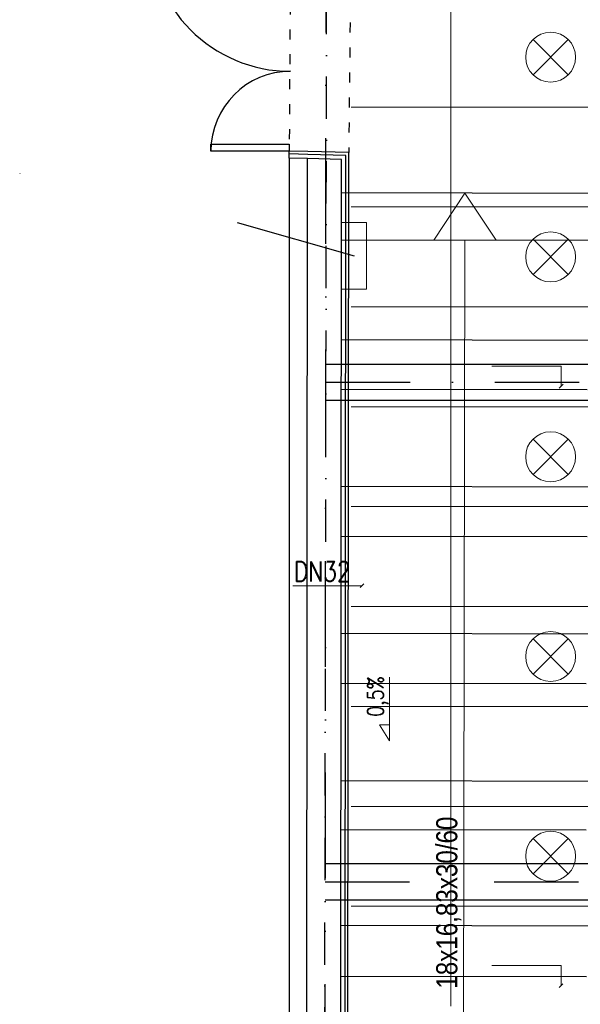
# Model space of a CAD drawing. Header units: millimetres. Extents: x -32221 to 212500, y 31663 to 93766.
# Tile 229 of 256: x 77708 to 81078, y 55124 to 61038. Entities that reach past the tile are written whole.
import ezdxf

# ---------------------------------------------------------------- set-up
doc = ezdxf.new("R2010")
doc.units = ezdxf.units.MM
doc.linetypes.add('DASHDOTX2', pattern=[50.8, 25.4, -12.7, 0, -12.7])
doc.linetypes.add('GCAD_ISO03W100', pattern=[30, 12, -18])
for name, color, linetype in [('IE-ZASILANIA', 5, 'Continuous'), ('osie', 251, 'Continuous'), ('Sciany', 251, 'Continuous')]:
    doc.layers.add(name, color=color, linetype=linetype)
for name, color, linetype, lineweight in [('kasetony', 251, 'Continuous', 5), ('lampy', 251, 'Continuous', 9), ('opis', 251, 'Continuous', 15), ('Opisy', 251, 'Continuous', 13), ('urządzenia', 251, 'Continuous', 15)]:
    doc.layers.add(name, color=color, linetype=linetype, lineweight=lineweight)
doc.styles.get("Standard").update_dxf_attribs({"font": 'ARIALN.TTF'})

msp = doc.modelspace()

# ---------------------------------------------------------------- linework, layer by layer
at = {"layer": 'IE-ZASILANIA', "color": 251, "true_color": 0x636466}
msp.add_line((79015.558, 59819.486), (79717.532, 59619.486), dxfattribs=at)
at = {"layer": 'kasetony', "color": 251, "true_color": 0x636466}
for p, q in [((80299.475, 60512.853), (80299.475, 61112.853)), ((80299.475, 61112.853), (80299.475, 60512.853)), ((79699.475, 60512.853), (80299.475, 60512.853)), ((80299.475, 60512.853), (79699.475, 60512.853)), ((80299.475, 60512.853), (81499.475, 60512.853)), ((80299.475, 59912.853), (80299.475, 60512.853)), ((80299.475, 60512.853), (80299.475, 59912.853)), ((81499.475, 60512.853), (80299.475, 60512.853)), ((79699.475, 59912.853), (80299.475, 59912.853)), ((80299.475, 59912.853), (79699.475, 59912.853)), ((80299.475, 59912.853), (81499.475, 59912.853)), ((80299.475, 59312.853), (80299.475, 59912.853)), ((80299.475, 59912.853), (80299.475, 59312.853)), ((81499.475, 59912.853), (80299.475, 59912.853)), ((79699.475, 59312.853), (80299.475, 59312.853)), ((80299.475, 59312.853), (79699.475, 59312.853)), ((80299.475, 59312.853), (81499.475, 59312.853)), ((80299.475, 58712.853), (80299.475, 59312.853)), ((80299.475, 59312.853), (80299.475, 58712.853)), ((81499.475, 59312.853), (80299.475, 59312.853)), ((79699.475, 58712.853), (80299.475, 58712.853)), ((80299.475, 58712.853), (79699.475, 58712.853)), ((80299.475, 58712.853), (81499.475, 58712.853)), ((80299.475, 58112.853), (80299.475, 58712.853)), ((80299.475, 58712.853), (80299.475, 58112.853)), ((81499.475, 58712.853), (80299.475, 58712.853)), ((79699.475, 58112.853), (80299.475, 58112.853)), ((80299.475, 58112.853), (79699.475, 58112.853)), ((80299.475, 58112.853), (81499.475, 58112.853)), ((80299.475, 57512.853), (80299.475, 58112.853)), ((80299.475, 58112.853), (80299.475, 57512.853)), ((81499.475, 58112.853), (80299.475, 58112.853)), ((79699.475, 57512.853), (80299.475, 57512.853)), ((80299.475, 57512.853), (79699.475, 57512.853)), ((80299.475, 57512.853), (81499.475, 57512.853)), ((80299.475, 56912.853), (80299.475, 57512.853)), ((80299.475, 57512.853), (80299.475, 56912.853)), ((81499.475, 57512.853), (80299.475, 57512.853)), ((79699.475, 56912.853), (80299.475, 56912.853)), ((80299.475, 56912.853), (79699.475, 56912.853)), ((80299.475, 56912.853), (81499.475, 56912.853)), ((80299.475, 56312.853), (80299.475, 56912.853)), ((80299.475, 56912.853), (80299.475, 56312.853)), ((81499.475, 56912.853), (80299.475, 56912.853)), ((79699.475, 56312.853), (80299.475, 56312.853)), ((80299.475, 56312.853), (79699.475, 56312.853)), ((80299.475, 56312.853), (81499.475, 56312.853)), ((80299.475, 55712.853), (80299.475, 56312.853)), ((80299.475, 56312.853), (80299.475, 55712.853)), ((81499.475, 56312.853), (80299.475, 56312.853)), ((79699.475, 55712.853), (80299.475, 55712.853)), ((80299.475, 55712.853), (79699.475, 55712.853)), ((80299.475, 55712.853), (81499.475, 55712.853)), ((80299.475, 55112.853), (80299.475, 55712.853)), ((80299.475, 55712.853), (80299.475, 55112.853)), ((81499.475, 55712.853), (80299.475, 55712.853))]:
    msp.add_line(p, q, dxfattribs=at)
at = {"layer": 'lampy', "color": 251, "true_color": 0x636466}
for p, q in [((80793.409, 60918.919), (81005.542, 60706.787)), ((81005.542, 60918.919), (80793.409, 60706.787)), ((80793.409, 59718.919), (81005.542, 59506.787)), ((81005.542, 59718.919), (80793.409, 59506.787)), ((80793.409, 58518.919), (81005.542, 58306.787)), ((81005.542, 58518.919), (80793.409, 58306.787)), ((80793.409, 57318.919), (81005.542, 57106.787)), ((81005.542, 57318.919), (80793.409, 57106.787)), ((80793.409, 56118.919), (81005.542, 55906.787)), ((81005.542, 56118.919), (80793.409, 55906.787))]:
    msp.add_line(p, q, dxfattribs=at)
for centre in [(80899.475, 60812.853), (80899.475, 59612.853), (80899.475, 58412.853), (80899.475, 57212.853), (80899.475, 56012.853)]:
    msp.add_circle(centre, 150, dxfattribs=at)
at = {"layer": 'opis', "color": 251, "true_color": 0x636466}
for p, q in [((80546.786, 58956.706), (80962.627, 58956.706)), ((80962.627, 58956.706), (80962.621, 58836.475)), ((80951.386, 58825.24), (80973.856, 58847.71)), ((79350.201, 57638.291), (79766.042, 57638.291)), ((79754.807, 57627.056), (79777.277, 57649.526)), ((79930.773, 56705.776), (79930.773, 57087.994)), ((79930.773, 56705.776), (79869.86, 56803.119)), ((79869.86, 56803.119), (79930.773, 56803.119)), ((80546.607, 55356.706), (80962.448, 55356.706)), ((80962.448, 55356.706), (80962.442, 55236.475)), ((80951.207, 55225.24), (80973.677, 55247.71))]:
    msp.add_line(p, q, dxfattribs=at)
at = {"layer": 'Opisy', "color": 251, "true_color": 0x636466}
for p, q in [((80384.551, 59996.07), (80197.135, 59712.647)), ((80384.551, 59996.07), (80571.968, 59712.647)), ((80197.258, 59712.833), (80571.968, 59712.647)), ((80372.122, 52666.869), (80383.883, 59712.647))]:
    msp.add_line(p, q, dxfattribs=at)
at = {"layer": 'osie', "color": 251, "linetype": 'DASHDOTX2', "ltscale": 25, "true_color": 0x636466}
msp.add_line((79527.066, 33019.002), (79550.699, 62731.446), dxfattribs=at)
at = {"layer": 'osie', "color": 251, "true_color": 0x636466}
for p, q in [((79547.707, 58969.721), (90180.711, 58969.721)), ((90151.003, 58749.721), (79547.532, 58749.721)), ((79543.589, 55969.721), (89775.61, 55969.721)), ((89745.903, 55749.721), (79543.189, 55749.721))]:
    msp.add_line(p, q, dxfattribs=at)
at = {"layer": 'osie', "color": 251, "linetype": 'DASHDOTX2', "ltscale": 20, "true_color": 0x636466}
for p, q in [((79547.619, 58859.721), (90165.857, 58859.721)), ((79543.389, 55859.721), (89760.757, 55859.721))]:
    msp.add_line(p, q, dxfattribs=at)
at = {"layer": 'Sciany', "color": 251, "linetype": 'DASHDOTX2', "ltscale": 10, "true_color": 0x636466}
msp.add_line((79528.63, 47739.724), (79554.291, 61857.756), dxfattribs=at)
at = {"layer": 'Sciany', "color": 251, "linetype": 'GCAD_ISO03W100', "ltscale": 5, "true_color": 0x636466}
for p, q in [((79336.193, 61579.784), (79327.871, 60248.279)), ((79699.141, 61620.088), (79686.133, 60239.711))]:
    msp.add_line(p, q, dxfattribs=at)
at = {"layer": 'Sciany', "color": 251, "true_color": 0x636466}
for p, q in [((78856.618, 60290.875), (79327.871, 60290.875)), ((78856.618, 60248.279), (78856.618, 60290.875)), ((79327.871, 60290.875), (79327.871, 60248.279)), ((79327.871, 60248.279), (78856.618, 60248.279)), ((79327.03, 60205.691), (79327.535, 60231.244)), ((79438.73, 60203.485), (79327.03, 60205.691)), ((79327.03, 60205.691), (79327.03, 47550.363)), ((79327.535, 60231.244), (79327.871, 60248.279)), ((79439.235, 60229.038), (79327.535, 60231.244)), ((79439.571, 60246.073), (79327.871, 60248.279)), ((79668.666, 60223.117), (79439.47, 60229.032)), ((79686.133, 60239.711), (79439.909, 60246.065)), ((79656.98, 48472.391), (79668.666, 60223.117)), ((79674.018, 48463.893), (79686.133, 60239.711)), ((79426.119, 47550.264), (79438.73, 60203.485)), ((79643.108, 60197.57), (79438.73, 60203.485)), ((79643.108, 60197.57), (79438.73, 60203.485)), ((79630.793, 47841.955), (79643.108, 60197.57)), ((86310.25, 59982.105), (79642.909, 59997.818)), ((81125.141, 59711.908), (79642.625, 59713.386)), ((80383.883, 59712.647), (80383.883, 59712.647)), ((86305.792, 59099.259), (79642.029, 59114.954)), ((81119.053, 58815.305), (79641.732, 58816.778)), ((86303.718, 58218.936), (79641.152, 58234.628)), ((81119.151, 57932.151), (79640.852, 57933.625)), ((86310.026, 57335.192), (79640.271, 57350.908)), ((81112.572, 57049.013), (79639.971, 57050.481)), ((86302.128, 56449.492), (79639.388, 56465.185)), ((81113.162, 56170.681), (79639.096, 56172.15)), ((86314.034, 55580.983), (79638.522, 55596.704)), ((81115.372, 55288.44), (79638.217, 55289.912))]:
    msp.add_line(p, q, dxfattribs=at)
for centre, radius, start, end in [((79336.193, 61579.784), 851.93, 180, 270), ((79336.193, 60248.279), 479.575, 90, 180)]:
    msp.add_arc(centre, radius, start, end, dxfattribs=at)
at = {"layer": 'urządzenia', "color": 251, "true_color": 0x636466}
for points in [[(77707.799, 60113.458), (77711.6, 60113.458), (77711.6, 60113.458), (77707.799, 60113.458)], [(79642.532, 59819.486), (79642.532, 59419.486), (79792.532, 59419.486), (79792.532, 59819.486)]]:
    msp.add_lwpolyline(points, close=True, dxfattribs=at)

# ---------------------------------------------------------------- texts
at = {"layer": 'opis', "color": 251, "true_color": 0x636466, "insert": (79356.054, 57783.909), "char_height": 120, "width": 248.87938, "attachment_point": 1}
msp.add_mtext('{\\Fromans|c238;\\W0.8;DN32}', dxfattribs=at)
at = {"layer": 'opis', "color": 251, "true_color": 0x636466, "insert": (79798.856, 56850.512), "char_height": 96, "width": 746.63813, "attachment_point": 1, "rotation": 90}
msp.add_mtext('{\\Fromans|c238;\\W0.8;0,5%}', dxfattribs=at)
at = {"layer": 'Opisy', "color": 251, "true_color": 0x636466}
msp.add_text('18x16,83x30/60', height=126.78053, rotation=90, dxfattribs=at).set_placement((80338.337, 55217.622))

doc.saveas('drawing.dxf')
